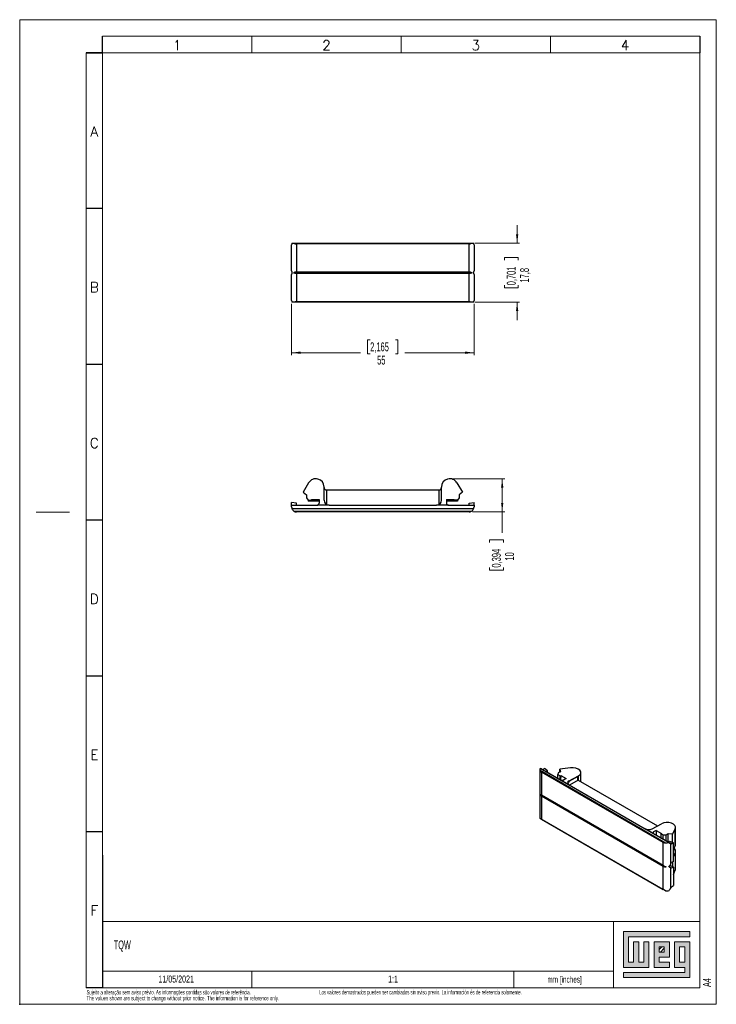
# Model space of a CAD drawing. Header units: millimetres. Extents: x 0 to 210, y 0 to 297.
import ezdxf

# ---------------------------------------------------------------- set-up
doc = ezdxf.new("R2010")
doc.units = ezdxf.units.MM
doc.header["$PDSIZE"] = -1
doc.layers.add('FORMATO', color=7, linetype='Continuous')
doc.layers.add('LEGENDA', color=7, linetype='Continuous')
doc.styles.add('SLDTEXTSTYLE0', font='ROMANS')
doc.styles.add('SLDTEXTSTYLE1', font='TXT', dxfattribs={"width": 0.605})
doc.styles.add('SLDTEXTSTYLE2', font='TXT', dxfattribs={"width": 0.569583})
doc.dimstyles.new('SLDDIMSTYLE0', dxfattribs={"dimtxt": 2.7, "dimasz": 2.7, "dimexe": 0, "dimexo": 0.0625, "dimgap": 0.675, "dimtad": 0, "dimdec": 1, "dimrnd": 1e-09, "dimzin": 12, "dimdsep": 46, "dimtxsty": 'SLDTEXTSTYLE1', "dimsah": 1, "dimcen": 0.09, "dimadec": 0, "dimazin": 3, "dimtfac": 1, "dimtdec": 3, "dimtofl": 0, "dimtmove": 0, "dimatfit": 3, "dimfxl": 0, "dimfrac": 2, "dimtolj": 1, "dimtzin": 12, "dimarcsym": 0})
doc.dimstyles.new('SLDDIMSTYLE1', dxfattribs={"dimtxt": 2.7, "dimasz": 2.7, "dimexe": 0, "dimexo": 0.0625, "dimgap": 0.675, "dimtad": 0, "dimdec": 1, "dimrnd": 1e-09, "dimzin": 12, "dimdsep": 46, "dimtxsty": 'SLDTEXTSTYLE1', "dimsah": 1, "dimcen": 0.09, "dimadec": 0, "dimazin": 3, "dimtfac": 1, "dimtdec": 3, "dimtmove": 0, "dimatfit": 0, "dimfxl": 0, "dimfrac": 2, "dimtolj": 1, "dimtzin": 12, "dimarcsym": 0})

# ---------------------------------------------------------------- blocks, each defined once
blk = doc.blocks.new('SW_NOTE_0')
at = {"color": 0, "linetype": 'Continuous', "lineweight": 0, "attachment_point": 1}
for s, insert, char_height, style in [('The values shown are subject to change without prior notice. The information is for reference only.', (0, -0.06), 1.3229, 'SLDTEXTSTYLE1'), ('Sujeito a alteração sem aviso prévio. As informações contidas são valores de referência.                                                           Los valores demostrados pueden ser cambiados sin aviso previo. La información és de referencia solamente.', (0, 1.71), 1.32292, 'SLDTEXTSTYLE2')]:
    blk.add_mtext(s, dxfattribs=dict(at, insert=insert, char_height=char_height, style=style))
blk = doc.blocks.new('_D')
at = {"color": 7, "linetype": 'Continuous', "lineweight": 18}
for p, q in [((81.96, 211.33), (81.96, 195.8)), ((136.96, 211.33), (136.96, 195.8)), ((105.65, 200.39), (104.89, 200.39)), ((104.89, 200.39), (104.89, 196.19)), ((113.26, 200.39), (114.02, 200.39)), ((114.02, 200.39), (114.02, 196.19)), ((81.96, 196.55), (102.77, 196.55)), ((104.89, 196.19), (105.65, 196.19)), ((114.02, 196.19), (113.26, 196.19)), ((136.96, 196.55), (116.14, 196.55))]:
    blk.add_line(p, q, dxfattribs=at)
for points in [[(81.96, 196.55), (84.66, 196.2), (84.66, 196.9)], [(136.96, 196.55), (134.26, 196.9), (134.26, 196.2)]]:
    blk.add_solid(points, dxfattribs=at)
at = {"color": 7, "linetype": 'Continuous', "lineweight": 18, "char_height": 2.7, "attachment_point": 1, "style": 'SLDTEXTSTYLE1'}
for s, insert in [('2,165', (105.65, 199.67)), ('55', (107.76, 195.69))]:
    blk.add_mtext(s, dxfattribs=dict(at, insert=insert))
blk = doc.blocks.new('_D_1')
at = {"color": 7, "linetype": 'Continuous', "lineweight": 18}
for p, q in [((149.96, 229.58), (149.96, 234.98)), ((137.2, 229.58), (150.71, 229.58)), ((146.12, 224.49), (146.12, 225.25)), ((146.12, 225.25), (150.32, 225.25)), ((150.32, 225.25), (150.32, 224.49)), ((146.12, 216.88), (146.12, 216.12)), ((150.32, 216.12), (150.32, 216.88)), ((146.12, 216.12), (150.32, 216.12)), ((137.2, 211.78), (150.71, 211.78)), ((149.96, 211.78), (149.96, 206.38))]:
    blk.add_line(p, q, dxfattribs=at)
for points in [[(149.96, 229.58), (150.31, 232.28), (149.61, 232.28)], [(149.96, 211.78), (149.61, 209.08), (150.31, 209.08)]]:
    blk.add_solid(points, dxfattribs=at)
at = {"color": 7, "linetype": 'Continuous', "lineweight": 18, "char_height": 2.7, "attachment_point": 1, "rotation": 90, "style": 'SLDTEXTSTYLE1'}
for s, insert in [('0,701', (146.84, 216.88)), ('17,8', (150.82, 217.72))]:
    blk.add_mtext(s, dxfattribs=dict(at, insert=insert))
blk = doc.blocks.new('_D_2')
at = {"color": 7, "linetype": 'Continuous', "lineweight": 18}
for p, q in [((130.66, 158.54), (146.21, 158.54)), ((145.46, 158.54), (145.46, 148.54)), ((136.46, 148.54), (146.21, 148.54)), ((145.46, 148.54), (145.46, 142.22)), ((141.62, 139.34), (141.62, 140.1)), ((141.62, 140.1), (145.82, 140.1)), ((145.82, 140.1), (145.82, 139.34)), ((141.62, 131.73), (141.62, 130.97)), ((141.62, 130.97), (145.82, 130.97)), ((145.82, 130.97), (145.82, 131.73))]:
    blk.add_line(p, q, dxfattribs=at)
for points in [[(145.46, 158.54), (145.11, 155.84), (145.81, 155.84)], [(145.46, 148.54), (145.81, 151.24), (145.11, 151.24)]]:
    blk.add_solid(points, dxfattribs=at)
at = {"color": 7, "linetype": 'Continuous', "lineweight": 18, "char_height": 2.7, "attachment_point": 1, "rotation": 90, "style": 'SLDTEXTSTYLE1'}
for s, insert in [('0,394', (142.34, 131.73)), ('10', (146.32, 133.84))]:
    blk.add_mtext(s, dxfattribs=dict(at, insert=insert))

msp = doc.modelspace()

# ---------------------------------------------------------------- hatches: boundary and pattern name
at = {"linetype": 'Continuous'}
msp.add_hatch(color=7, dxfattribs=at).paths.add_polyline_path([(181.99, 21.93), (181.99, 11.15), (189.69, 11.15), (189.69, 18.85), (188.15, 18.85), (188.15, 12.69), (186.61, 12.69), (186.61, 18.85), (185.07, 18.85), (185.07, 12.69), (183.53, 12.69), (183.53, 20.39), (202.01, 20.39), (202.01, 21.93)], flags=0)
h = msp.add_hatch(color=7, dxfattribs=at)
h.paths.add_polyline_path([(181.99, 8.07), (202.01, 8.07), (202.01, 18.85), (197.39, 18.85), (197.39, 11.15), (200.47, 11.15), (200.47, 9.61), (181.99, 9.61)], flags=0)
h.paths.add_polyline_path([(198.93, 17.31), (200.47, 17.31), (200.47, 12.69), (198.93, 12.69)], flags=0)
h = msp.add_hatch(color=7, dxfattribs=at)
h.paths.add_polyline_path([(195.85, 12.69), (192.77, 12.69), (192.77, 14.23), (195.85, 14.23), (195.85, 18.85), (191.23, 18.85), (191.23, 11.15), (195.85, 11.15)], flags=0)
h.paths.add_polyline_path([(194.31, 15.77), (192.77, 15.77), (192.77, 17.31), (194.31, 17.31)], flags=0)
h = msp.add_hatch(dxfattribs=at)
h.set_pattern_fill('ANSI31', color=8, scale=0.25, style=0)
h.paths.add_polyline_path([(194.31, 15.77), (192.77, 15.77), (192.77, 17.31), (194.31, 17.31)], flags=0)

# ---------------------------------------------------------------- linework, layer by layer
at = {"color": 7, "linetype": 'Continuous', "lineweight": 25}
for p, q in [((81.96, 221.23), (81.96, 229.04)), ((82.08, 229.58), (82.71, 229.58)), ((82.71, 229.58), (136.2, 229.58)), ((135.46, 229.38), (83.46, 229.38)), ((83.46, 229.38), (83.46, 220.88)), ((135.46, 220.88), (135.46, 229.38)), ((136.2, 229.58), (136.83, 229.58)), ((136.96, 229.04), (136.96, 221.23)), ((81.96, 212.33), (81.96, 220.14)), ((136.36, 220.68), (82.56, 220.68)), ((135.46, 220.88), (83.46, 220.88)), ((83.46, 220.48), (83.46, 211.98)), ((135.46, 220.48), (83.46, 220.48)), ((135.46, 211.98), (135.46, 220.48)), ((136.96, 220.14), (136.96, 212.33)), ((82.71, 211.78), (82.08, 211.78)), ((136.2, 211.78), (82.71, 211.78)), ((83.46, 211.98), (135.46, 211.98)), ((136.83, 211.78), (136.2, 211.78)), ((87.09, 157.29), (85.46, 154.48)), ((85.46, 154.48), (86.46, 153.64)), ((91.76, 152.04), (91.76, 156.04)), ((92.51, 155.14), (92.51, 150.74)), ((92.51, 155.14), (126.41, 155.14)), ((126.41, 150.74), (126.41, 155.14)), ((127.16, 152.04), (127.16, 156.04)), ((131.82, 157.29), (133.46, 154.48)), ((133.46, 154.48), (132.46, 153.64)), ((86.46, 153.64), (86.46, 152.74)), ((86.46, 152.74), (86.96, 152.04)), ((86.96, 152.04), (87.96, 152.04)), ((86.96, 152.04), (86.96, 151.79)), ((90.26, 151.79), (86.96, 151.79)), ((87.96, 152.28), (90.26, 152.28)), ((87.96, 152.04), (87.96, 152.28)), ((90.26, 152.28), (90.26, 151.14)), ((128.66, 152.28), (130.96, 152.28)), ((128.66, 152.28), (128.66, 151.14)), ((131.96, 151.79), (128.66, 151.79)), ((130.96, 152.04), (130.96, 152.28)), ((131.96, 152.04), (130.96, 152.04)), ((132.46, 152.74), (131.96, 152.04)), ((131.96, 152.04), (131.96, 151.79)), ((132.46, 153.64), (132.46, 152.74)), ((83.46, 151.2), (81.96, 151.34)), ((81.96, 150.54), (81.96, 151.34)), ((81.96, 150.54), (83.46, 150.54)), ((81.96, 150.04), (81.96, 150.54)), ((136.83, 149.44), (82.08, 149.44)), ((82.71, 148.74), (136.2, 148.74)), ((83.46, 150.54), (83.46, 151.2)), ((83.46, 150.54), (89.66, 150.54)), ((135.46, 148.54), (83.46, 148.54)), ((93.26, 150.54), (89.66, 150.54)), ((93.26, 150.54), (125.66, 150.54)), ((129.26, 150.54), (125.66, 150.54)), ((129.26, 150.54), (135.46, 150.54)), ((135.46, 151.2), (136.96, 151.34)), ((135.46, 150.54), (135.46, 151.2)), ((135.46, 150.54), (136.96, 150.54)), ((136.96, 150.54), (136.96, 151.34)), ((136.96, 150.54), (136.96, 150.04)), ((166.03, 71.3), (162.88, 70.89)), ((156.83, 70.82), (156.83, 56.28)), ((156.88, 70.59), (194.71, 48.75)), ((195.64, 48.78), (156.93, 71.13)), ((157.27, 70.98), (157.62, 70.82)), ((194.03, 48.81), (157.27, 70.04)), ((157.27, 70.04), (157.27, 63.1)), ((157.62, 70.82), (158.18, 71.12)), ((157.62, 70.82), (158.68, 70.2)), ((159.15, 70.46), (158.18, 71.12)), ((158.68, 70.2), (159.15, 70.46)), ((158.68, 70.2), (163.06, 67.67)), ((159.15, 69.93), (159.15, 70.46)), ((162.36, 69.82), (162.21, 69.35)), ((162.21, 69.35), (162.92, 68.94)), ((162.21, 68.16), (162.21, 69.35)), ((162.99, 70.16), (162.36, 69.82)), ((162.88, 70.89), (162.99, 70.16)), ((162.88, 70.1), (162.88, 70.89)), ((162.92, 68.94), (163.1, 69.03)), ((162.92, 67.75), (162.92, 68.94)), ((163.1, 69.03), (163.06, 67.67)), ((163.1, 69.03), (164.72, 68.1)), ((165.61, 67.39), (168.44, 68.92)), ((165.61, 67.26), (168.33, 68.84)), ((169.17, 67.13), (169.17, 69.9)), ((165.61, 66.2), (163.06, 67.67)), ((164.72, 68.1), (163.91, 67.66)), ((165.61, 67.26), (165.61, 67.39)), ((165.61, 66.2), (188.52, 52.98)), ((168.33, 67.61), (192.24, 53.81)), ((194.03, 41.87), (157.27, 63.1)), ((194.03, 41.55), (157.27, 62.77)), ((157.27, 62.77), (157.27, 55.83)), ((194.71, 34.22), (156.88, 56.06)), ((157.27, 55.83), (194.03, 34.61)), ((190.64, 52.94), (193.47, 54.47)), ((191.06, 51.51), (188.52, 52.98)), ((191.87, 52.42), (191.06, 51.98)), ((191.06, 51.51), (195.45, 48.98)), ((191.87, 52.42), (191.84, 51.06)), ((191.87, 52.42), (193.5, 51.48)), ((193.33, 51.39), (193.5, 51.48)), ((194.03, 50.98), (193.33, 51.39)), ((193.33, 50.2), (193.33, 51.39)), ((194.88, 51.04), (194.03, 50.98)), ((194.03, 49.79), (194.03, 50.98)), ((195.52, 51.39), (194.88, 51.04)), ((194.88, 49.3), (194.88, 51.04)), ((196.82, 51.3), (195.52, 51.39)), ((195.52, 49.01), (195.52, 51.39)), ((197.65, 53.05), (196.82, 51.3)), ((196.82, 48.79), (196.82, 51.3)), ((197.65, 47.76), (197.65, 53.05)), ((197.74, 48.14), (197.74, 53.4)), ((194.03, 41.87), (194.03, 48.81)), ((195.45, 48.98), (195.92, 49.23)), ((195.45, 48.98), (196.51, 48.36)), ((195.92, 49.23), (197.08, 48.67)), ((196.16, 48.53), (196.16, 42.15)), ((196.51, 48.36), (196.16, 48.53)), ((196.51, 48.36), (197.08, 48.67)), ((197.08, 43.08), (197.08, 48.67)), ((197.08, 46.45), (197.65, 47.76)), ((197.65, 45.78), (197.08, 44.57)), ((197.13, 45.61), (197.16, 46.63)), ((197.65, 45.78), (197.65, 40.49)), ((197.74, 40.87), (197.74, 46.14)), ((196, 41.93), (197.08, 41.4)), ((196.16, 42.15), (196.51, 42.73)), ((197.08, 43.08), (196.51, 42.73)), ((196.82, 42.92), (196.82, 41.53)), ((194.03, 34.61), (194.03, 41.55)), ((196.51, 41.1), (195.7, 41.57)), ((196.16, 41.26), (196.16, 34.89)), ((196.51, 41.1), (196.16, 41.26)), ((197.08, 41.4), (196.51, 41.1)), ((197.08, 41.4), (197.08, 35.81)), ((197.08, 39.18), (197.65, 40.49)), ((196.51, 35.46), (197.08, 35.81)), ((196.16, 34.89), (196.51, 35.46))]:
    msp.add_line(p, q, dxfattribs=at)
at = {"color": 1, "linetype": 'Continuous', "lineweight": 25}
for p, q in [((168.33, 68.84), (168.33, 67.61)), ((168.44, 67.55), (168.44, 68.92)), ((168.33, 67.61), (165.75, 66.12)), ((191.06, 51.51), (191.06, 51.98))]:
    msp.add_line(p, q, dxfattribs=at)
at = {"color": 7, "linetype": 'Continuous', "lineweight": 18}
for p, q in [((202.01, 21.93), (181.99, 21.93)), ((181.99, 21.93), (181.99, 11.15)), ((202.01, 20.39), (202.01, 21.93)), ((183.53, 20.39), (202.01, 20.39)), ((183.53, 12.69), (183.53, 20.39)), ((186.61, 18.85), (185.07, 18.85)), ((185.07, 18.85), (185.07, 12.69)), ((186.61, 12.69), (186.61, 18.85)), ((189.69, 18.85), (188.15, 18.85)), ((188.15, 18.85), (188.15, 12.69)), ((189.69, 11.15), (189.69, 18.85)), ((195.85, 18.85), (191.23, 18.85)), ((191.23, 18.85), (191.23, 11.15)), ((195.85, 14.23), (195.85, 18.85)), ((202.01, 18.85), (197.39, 18.85)), ((197.39, 18.85), (197.39, 11.15)), ((202.01, 8.07), (202.01, 18.85)), ((192.77, 17.31), (194.31, 17.31)), ((192.77, 15.77), (192.77, 17.31)), ((194.31, 15.77), (192.77, 15.77)), ((194.31, 17.31), (194.31, 15.77)), ((198.93, 12.69), (198.93, 17.31)), ((198.93, 17.31), (200.47, 17.31)), ((200.47, 17.31), (200.47, 12.69)), ((185.07, 12.69), (183.53, 12.69)), ((188.15, 12.69), (186.61, 12.69)), ((192.77, 14.23), (195.85, 14.23)), ((192.77, 12.69), (192.77, 14.23)), ((195.85, 12.69), (192.77, 12.69)), ((195.85, 11.15), (195.85, 12.69)), ((200.47, 12.69), (198.93, 12.69)), ((70, 10), (70, 5)), ((149, 10), (149, 5)), ((181.99, 11.15), (189.69, 11.15)), ((181.99, 9.61), (181.99, 8.07)), ((200.47, 9.61), (181.99, 9.61)), ((191.23, 11.15), (195.85, 11.15)), ((197.39, 11.15), (200.47, 11.15)), ((200.47, 11.15), (200.47, 9.61)), ((181.99, 8.07), (202.01, 8.07))]:
    msp.add_line(p, q, dxfattribs=at)
at = {"color": 7, "linetype": 'Continuous', "lineweight": 25}
for centre, radius, start, end in [((83.46, 230.88), 1.5, 240.0736, 270), ((135.46, 230.88), 1.5, 270, 299.9264), ((83.46, 210.48), 1.5, 90, 119.9264), ((135.46, 210.48), 1.5, 60.0736, 90), ((89.26, 156.04), 2.5, 0, 149.8162), ((129.66, 156.04), 2.5, 30.1838, 180), ((92.51, 155.89), 0.75, 180, 270), ((126.41, 155.89), 0.75, 270, 0), ((93.26, 152.04), 1.5, 180, 270), ((125.66, 152.04), 1.5, 270, 0), ((83.46, 150.04), 1.5, 180, 203.5782), ((83.46, 150.04), 1.5, 203.5782, 240.0736), ((83.46, 150.04), 1.5, 240.0736, 270), ((89.66, 151.14), 0.6, 270, 0), ((129.26, 151.14), 0.6, 180, 270), ((135.46, 150.04), 1.5, 270, 299.9264), ((135.46, 150.04), 1.5, 299.9264, 336.4218), ((135.46, 150.04), 1.5, 336.4218, 0), ((157.36, 70.82), 0.533, 143.8241, 205.2017), ((167.54, 65.85), 2.39, 143.8023, 162.7734), ((157.35, 56.28), 0.528, 180.259, 205.5578), ((195.09, 51.26), 2.54, 261.1877, 282.4796), ((196.87, 45.6), 0.255, 322.9463, 3.3102), ((195.09, 36.73), 2.54, 261.1877, 282.4796)]:
    msp.add_arc(centre, radius, start, end, dxfattribs=at)
for centre, major_axis, ratio, start_param, end_param in [((83.46, 229.04), (1.5, 0), 0.909091, 2.730076, 3.141593), ((135.46, 229.04), (1.5, 0), 0.909091, 0, 0.411517), ((83.46, 221.23), (1.5, 0), 0.909091, 3.141593, 3.553109), ((83.46, 220.14), (1.5, 0), 0.909091, 2.730076, 3.141593), ((83.46, 219.88), (1.5, 0), 0.666667, 1.570796, 2.214297), ((83.46, 221.48), (1.5, 0), 0.666667, 4.068888, 4.712389), ((135.46, 219.88), (1.5, 0), 0.666667, 0.927295, 1.570796), ((135.46, 221.48), (1.5, 0), 0.666667, 4.712389, 5.35589), ((135.46, 221.23), (1.5, 0), 0.909091, 5.871668, 6.283185), ((135.46, 220.14), (1.5, 0), 0.909091, 0, 0.411517), ((83.46, 212.33), (1.5, 0), 0.909091, 3.141593, 3.553109), ((135.46, 212.33), (1.5, 0), 0.909091, 5.871668, 6.283185), ((166.67, 69.94), (2.5, -0.07), 0.55898, 5.512459, 8.127244), ((158.33, 71.88), (1.06, 1.84), 0.577335, 2.619318, 3.141633), ((158.33, 70.37), (1.5, -0.79), 0.041059, 2.377789, 2.789306), ((168.86, 68.53), (0.53, 0.919), 0.577335, 1.570837, 3.141633), ((163.49, 67.9), (0.6, -0.016), 0.55898, 3.941662, 5.512459), ((166.67, 66.78), (1.5, -0.04), 0.55898, 2.370866, 3.941662), ((158.33, 64.2), (1.2, 1.32), 0.67585, 2.643878, 3.287379), ((158.33, 62.9), (1.5, -0.6), 0.166829, 3.349738, 3.993239), ((158.33, 55.22), (1.5, -0.87), 0.00007, 2.356235, 2.87855), ((195.24, 53.45), (2.5, -0.07), 0.55898, 6.039266, 8.654051), ((189.58, 53.55), (1.5, -0.04), 0.55898, 3.941662, 5.512459), ((191.49, 51.74), (0.6, -0.016), 0.55898, 2.370866, 3.941662), ((195.1, 50.65), (1.06, 1.84), 0.577335, 3.141633, 3.663948), ((195.1, 49.14), (1.5, -0.79), 0.041059, 5.107865, 5.519382), ((195.24, 48.1), (2.5, 0.07), 0.595031, 6.00797, 6.266561), ((195.24, 46.18), (2.5, -0.07), 0.55898, 6.039266, 6.90298), ((195.1, 41.67), (1.5, -0.6), 0.166829, 3.993239, 4.63674), ((195.1, 42.77), (1.09, 1.71), 0.604107, 4.327083, 4.7386), ((195.1, 42.98), (1.2, 1.32), 0.67585, 3.287379, 3.93088), ((195.1, 41.88), (1.5, -0.79), 0.041059, 5.107865, 5.519382), ((195.24, 40.83), (2.5, 0.07), 0.595031, 6.00797, 6.266561), ((195.1, 33.99), (1.5, -0.87), 0.00007, 1.83392, 2.356235), ((195.1, 35.5), (1.09, 1.71), 0.604107, 4.327083, 4.7386)]:
    msp.add_ellipse(centre, major_axis=major_axis, ratio=ratio, start_param=start_param, end_param=end_param, dxfattribs=at)
at = {"layer": 'FORMATO', "lineweight": 18}
for p, q in [((0, 297), (0, 0)), ((210, 297), (0, 297)), ((210, 0), (210, 297)), ((25, 292), (205, 292)), ((70, 292), (70, 287)), ((115, 292), (115, 287)), ((160, 292), (160, 287)), ((20, 287), (20, 5)), ((25, 287), (25, 5)), ((205, 287), (25, 287)), ((205, 5), (205, 287)), ((5, 148.5), (15, 148.5)), ((25, 25), (205, 25)), ((179, 25), (179, 5)), ((25, 10), (59, 10)), ((59, 10), (179, 10)), ((25, 5), (205, 5)), ((0, 0), (210, 0))]:
    msp.add_line(p, q, dxfattribs=at)
at = {"layer": 'FORMATO'}
for p, q in [((25, 287), (25, 292)), ((205, 292), (205, 287)), ((25, 287), (20, 287)), ((20, 287), (25, 287)), ((25, 240), (20, 240)), ((25, 193), (20, 193)), ((25, 146), (20, 146)), ((25, 99), (20, 99)), ((25, 52), (20, 52)), ((25, 45), (25, 40)), ((25, 40), (25, 5)), ((25, 5), (20, 5))]:
    msp.add_line(p, q, dxfattribs=at)
at = {"layer": 'FORMATO', "color": 7}
msp.add_point((0, 0), dxfattribs=at)

# ---------------------------------------------------------------- block references
at = {"color": 7, "linetype": 'Continuous', "lineweight": 0}
msp.add_blockref('SW_NOTE_0', (20.16, 2.59), dxfattribs=at)

# ---------------------------------------------------------------- texts
at = {"layer": 'FORMATO'}
for s, insert, char_height, attachment_point, style in [('1', (47.48, 290.78), 3, 2, 'SLDTEXTSTYLE0'), ('2', (92.48, 290.78), 3, 2, 'SLDTEXTSTYLE0'), ('3', (137.48, 290.78), 3, 2, 'SLDTEXTSTYLE0'), ('4', (182.48, 290.78), 3, 2, 'SLDTEXTSTYLE0'), ('A', (22.48, 264.78), 3, 2, 'SLDTEXTSTYLE0'), ('B', (22.5, 217.78), 3, 2, 'SLDTEXTSTYLE0'), ('C', (22.5, 170.78), 3, 2, 'SLDTEXTSTYLE0'), ('D', (22.5, 123.78), 3, 2, 'SLDTEXTSTYLE0'), ('E', (22.51, 76.78), 3, 2, 'SLDTEXTSTYLE0'), ('F', (22.48, 29.78), 3, 2, 'SLDTEXTSTYLE0'), ('mm [inches]', (159.09, 8.44), 1.9, 1, 'SLDTEXTSTYLE1')]:
    msp.add_mtext(s, dxfattribs=dict(at, insert=insert, char_height=char_height, attachment_point=attachment_point, style=style))
at = {"layer": 'LEGENDA', "style": 'SLDTEXTSTYLE1'}
for s, insert, char_height, attachment_point in [('TQW', (28.35, 19.25), 2.646, 1), ('11/05/2021', (47.17, 8.68), 2.117, 2), ('1:1', (112.55, 8.68), 2.117, 2)]:
    msp.add_mtext(s, dxfattribs=dict(at, insert=insert, char_height=char_height, attachment_point=attachment_point))
at = {"layer": 'LEGENDA', "insert": (205.98, 5.23), "char_height": 2.381, "attachment_point": 1, "rotation": 90, "style": 'SLDTEXTSTYLE1'}
msp.add_mtext('A4', dxfattribs=at)

# ---------------------------------------------------------------- dimensions: what is measured, and where the dimension line sits
at = {"color": 7, "linetype": 'Continuous', "lineweight": 18}
for base, p1, p2, dimstyle, picture, middle in [((149.96, 229.58), (136.2, 211.78), (136.2, 229.58), 'SLDDIMSTYLE1', '_D_1', (149.96, 220.68)), ((145.46, 158.54), (135.46, 148.54), (129.66, 158.54), 'SLDDIMSTYLE0', '_D_2', (145.46, 135.54))]:
    dim = msp.add_linear_dim(base=base, p1=p1, p2=p2, angle=90, dimstyle=dimstyle, dxfattribs=at)
    dim.commit()
    dim.dimension.update_dxf_attribs({"geometry": picture, "text_midpoint": middle, "dimtype": 160})
dim = msp.add_linear_dim(base=(136.96, 196.55), p1=(81.96, 212.33), p2=(136.96, 212.33), dimstyle='SLDDIMSTYLE0', dxfattribs=at)
dim.commit()
dim.dimension.update_dxf_attribs({"geometry": '_D', "text_midpoint": (109.46, 196.55), "dimtype": 160})

doc.saveas('drawing.dxf')
